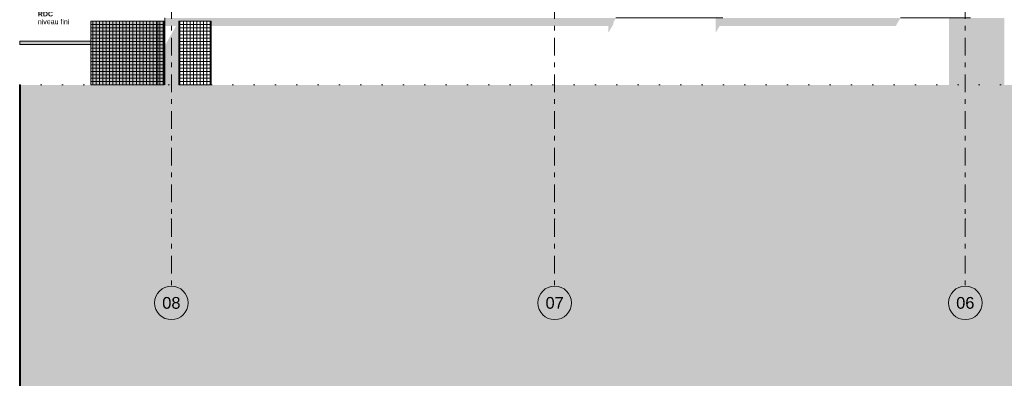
# Model space of a CAD drawing. Header units: millimetres. Extents: x -62337 to -23489, y -53000 to 10500.
# Tile 2 of 34: x -62337 to -47673, y -5375 to -26. Entities that reach past the tile are written whole.
import ezdxf
from ezdxf.enums import TextEntityAlignment as Align

# ---------------------------------------------------------------- set-up
doc = ezdxf.new("R2010")
doc.units = ezdxf.units.MM
doc.header["$MEASUREMENT"] = 0
doc.linetypes.add('Axe', pattern=[546.805537, 264.583325, -105.833328, 70.555556, -105.833328])
doc.linetypes.add('Points', pattern=[317.499995, 0, -317.499995])
for name, color, linetype in [('Nouveau_0', 7, 'Continuous'), ('Nouveau_2D - Texte pour 50ème', 7, 'Continuous'), ('Nouveau__Constr - Serrurerie', 7, 'Continuous'), ('Nouveau__Grille structurelle (axe_trame)', 7, 'Continuous'), ('Nouveau_Equip - Escaliers et ascenseurs', 7, 'Continuous'), ('Nouveau_Exter - Environnement', 7, 'Continuous'), ('Terrain - original', 7, 'Continuous')]:
    doc.layers.add(name, color=color, linetype=linetype)
doc.styles.add('STYLE_GENERE_1', font='arial.ttf')
doc.styles.add('STYLE_GENERE_3', font='arial.ttf')

# ---------------------------------------------------------------- blocks, each defined once
blk = doc.blocks.new('Élément de coupe_3')
at = {"layer": 'Terrain - original', "linetype": 'Continuous', "lineweight": 13}
h = blk.add_hatch(dxfattribs=at)
h.set_pattern_fill('__TERRE_VÉGÉTALISÉE', style=0, pattern_type=2)
h.set_pattern_definition([(45, (0, 0), (-63.63961, 63.63961), []), (45, (-21.21, 21.21), (-127.27922, 127.27922), []), (45, (-42.43, 42.43), (-127.27922, 127.27922), []), (135, (-63.64, 63.64), (21.213203, 21.213203), [90, -90])])
h.paths.add_polyline_path([(-23489, -1000), (-62337, -1000), (-62337, -53000), (-23489, -53000)])
at = {"layer": 'Terrain - original', "color": 7, "linetype": 'Continuous', "lineweight": 40}
blk.add_line((-62337, -1000), (-62337, -53000), dxfattribs=at)
blk = doc.blocks.new('Élément de coupe_91')
at = {"layer": 'Nouveau_0', "color": 255, "linetype": 'Points', "lineweight": 0, "flags": 128}
blk.add_lwpolyline([(-62337, -1000), (-47673, -1000), (-24232, -1000), (-23489, -1000)], dxfattribs=at)
blk = doc.blocks.new('Élément de coupe_219')
at = {"layer": 'Nouveau_Exter - Environnement', "linetype": 'Continuous', "lineweight": 13}
blk.add_hatch(color=7, dxfattribs=at).paths.add_polyline_path([(-59978, 0), (-60178, 0), (-60178, -122), (-60009, -122), (-60178, -416), (-60178, -1000), (-59978, -1000)])
at = {"layer": 'Nouveau_Exter - Environnement', "color": 7, "linetype": 'Continuous', "lineweight": 5}
blk.add_line((-60178, -1000), (-60178, 0), dxfattribs=at)
blk = doc.blocks.new('Élément de coupe_220')
at = {"layer": 'Nouveau_Exter - Environnement', "linetype": 'Continuous', "lineweight": 13}
for points in [[(-59978, 0), (-59978, -1000), (-59968, -1000), (-59968, -50), (-59488, -50), (-59488, -122), (-53569, -122), (-53569, -217), (-53566, -217), (-53496, -95), (-53496, -68), (-53457, 0)], [(-48499, -1000), (-47673, -1000), (-47673, 0), (-48499, 0)], [(-51971, 0), (-51971, -217), (-51968, -217), (-51914, -122), (-49290, -122), (-49220, 0)]]:
    blk.add_hatch(color=7, dxfattribs=at).paths.add_polyline_path(points)
at = {"layer": 'Nouveau_Exter - Environnement', "color": 7, "linetype": 'Continuous', "lineweight": 5}
for p, q in [((-51863, 0), (-53457, 0)), ((-48176, 0), (-49220, 0))]:
    blk.add_line(p, q, dxfattribs=at)
blk = doc.blocks.new('Élément de coupe_221')
at = {"layer": 'Nouveau__Constr - Serrurerie', "linetype": 'Continuous', "lineweight": 13}
h = blk.add_hatch(dxfattribs=at)
h.set_pattern_fill('Faïence_5x5', style=0, pattern_type=2)
h.set_pattern_definition([(360, (-2e-10, 0), (0, 50), []), (90, (-2e-10, 0), (-50, 0), [])])
h.paths.add_polyline_path([(-59968, -1000), (-59488, -1000), (-59488, -50), (-59968, -50)])
at = {"layer": 'Nouveau__Constr - Serrurerie', "color": 7, "linetype": 'Continuous', "lineweight": 13}
for p, q in [((-59968, -50), (-59488, -50)), ((-59968, -50), (-59968, -1000)), ((-59488, -50), (-59488, -1000))]:
    blk.add_line(p, q, dxfattribs=at)
blk = doc.blocks.new('Élément de coupe_222')
at = {"layer": 'Nouveau__Constr - Serrurerie', "linetype": 'Continuous', "lineweight": 13}
h = blk.add_hatch(dxfattribs=at)
h.set_pattern_fill('Faïence_5x5', style=0, pattern_type=2)
h.set_pattern_definition([(180, (0.024, 6e-11), (0, 50), []), (90, (0.024, 6e-11), (50, 0), [])])
h.paths.add_polyline_path([(-60188, -50), (-60278, -50), (-60278, -1000), (-60188, -1000)])
blk.add_hatch(color=7, dxfattribs=at).paths.add_polyline_path([(-60188, -50), (-60278, -50), (-60278, -1000), (-60188, -1000)])
at = {"layer": 'Nouveau__Constr - Serrurerie', "color": 7, "linetype": 'Continuous', "lineweight": 13}
for p, q in [((-60278, -50), (-60188, -50)), ((-60188, -50), (-60188, -1000))]:
    blk.add_line(p, q, dxfattribs=at)
blk = doc.blocks.new('Élément de coupe_223')
at = {"layer": 'Nouveau_Equip - Escaliers et ascenseurs', "linetype": 'Continuous', "lineweight": 13}
for points in [[(-62337, -397), (-61278, -397), (-61278, -347), (-62337, -347)], [(-60188, -347), (-60188, -397), (-60178, -397), (-60178, -347)]]:
    blk.add_hatch(color=7, dxfattribs=at).paths.add_polyline_path(points)
at = {"layer": 'Nouveau_Equip - Escaliers et ascenseurs', "color": 7, "linetype": 'Continuous', "lineweight": 13}
for p, q in [((-61278, -347), (-62337, -347)), ((-62337, -347), (-62337, -397)), ((-61278, -397), (-62337, -397)), ((-60178, -347), (-60188, -347)), ((-60178, -397), (-60188, -397))]:
    blk.add_line(p, q, dxfattribs=at)
blk = doc.blocks.new('Élément de coupe_244')
at = {"layer": 'Nouveau__Constr - Serrurerie', "linetype": 'Continuous', "lineweight": 13}
h = blk.add_hatch(dxfattribs=at)
h.set_pattern_fill('Faïence_5x5', style=0, pattern_type=2)
h.set_pattern_definition([(0, (-1e-10, 7e-12), (0, 50), []), (90, (-1e-10, 7e-12), (-50, 0), [])])
h.paths.add_polyline_path([(-61278, -1000), (-60278, -1000), (-60278, -50), (-61278, -50)])
blk.add_hatch(color=7, dxfattribs=at).paths.add_polyline_path([(-61278, -1000), (-60278, -1000), (-60278, -50), (-61278, -50)])
at = {"layer": 'Nouveau__Constr - Serrurerie', "color": 7, "linetype": 'Continuous', "lineweight": 13}
for p, q in [((-61278, -50), (-60278, -50)), ((-61278, -50), (-61278, -1000)), ((-60278, -50), (-60278, -1000))]:
    blk.add_line(p, q, dxfattribs=at)
blk = doc.blocks.new('Marque grille standard[1]', base_point=(-54370, 10000))
at = {"layer": 'Nouveau__Grille structurelle (axe_trame)', "color": 1, "linetype": 'Axe', "lineweight": 20}
for p, q in [((-54370, 9000), (-54370, 10000)), ((-54370, 9000), (-54370, -3000)), ((-54370, -3000), (-54370, -4000))]:
    blk.add_line(p, q, dxfattribs=at)
at = {"layer": 'Nouveau__Grille structurelle (axe_trame)', "color": 7, "linetype": 'Continuous', "lineweight": 13}
for centre in [(-54370, 10250), (-54370, -4250)]:
    blk.add_circle(centre, 250, dxfattribs=at)
at = {"layer": 'Nouveau__Grille structurelle (axe_trame)', "color": 1, "linetype": 'Axe', "lineweight": 20}
for p in [(-54370, 9000), (-54370, 9000), (-54370, -3000), (-54370, -3000)]:
    blk.add_point(p, dxfattribs=at)
at = {"layer": 'Nouveau__Grille structurelle (axe_trame)', "color": 7, "lineweight": 13, "style": 'STYLE_GENERE_1'}
for tag, p in [('AC_MarkerText_1_0', (-54370, 10338)), ('AC_MarkerText_1_1', (-54370, -4162))]:
    blk.add_attdef(tag, text='', height=175, rotation=360, dxfattribs=at).set_placement(p, align=Align.TOP_CENTER)
blk = doc.blocks.new('Marque grille standard[2]', base_point=(-48254, 10000))
at = {"layer": 'Nouveau__Grille structurelle (axe_trame)', "color": 1, "linetype": 'Axe', "lineweight": 20}
for p, q in [((-48254, 9000), (-48254, 10000)), ((-48254, 9000), (-48254, -3000)), ((-48254, -3000), (-48254, -4000))]:
    blk.add_line(p, q, dxfattribs=at)
at = {"layer": 'Nouveau__Grille structurelle (axe_trame)', "color": 7, "linetype": 'Continuous', "lineweight": 13}
for centre in [(-48254, 10250), (-48254, -4250)]:
    blk.add_circle(centre, 250, dxfattribs=at)
at = {"layer": 'Nouveau__Grille structurelle (axe_trame)', "color": 1, "linetype": 'Axe', "lineweight": 20}
for p in [(-48254, 9000), (-48254, 9000), (-48254, -3000), (-48254, -3000)]:
    blk.add_point(p, dxfattribs=at)
at = {"layer": 'Nouveau__Grille structurelle (axe_trame)', "color": 7, "lineweight": 13, "style": 'STYLE_GENERE_1'}
for tag, p in [('AC_MarkerText_1_0', (-48254, 10338)), ('AC_MarkerText_1_1', (-48254, -4162))]:
    blk.add_attdef(tag, text='', height=175, rotation=360, dxfattribs=at).set_placement(p, align=Align.TOP_CENTER)
blk = doc.blocks.new('Marque grille standard[8]', base_point=(-60078, 10000))
at = {"layer": 'Nouveau__Grille structurelle (axe_trame)', "color": 1, "linetype": 'Axe', "lineweight": 20}
for p, q in [((-60078, 9000), (-60078, 10000)), ((-60078, 9000), (-60078, -3000)), ((-60078, -3000), (-60078, -4000))]:
    blk.add_line(p, q, dxfattribs=at)
at = {"layer": 'Nouveau__Grille structurelle (axe_trame)', "color": 7, "linetype": 'Continuous', "lineweight": 13}
for centre in [(-60078, 10250), (-60078, -4250)]:
    blk.add_circle(centre, 250, dxfattribs=at)
at = {"layer": 'Nouveau__Grille structurelle (axe_trame)', "color": 1, "linetype": 'Axe', "lineweight": 20}
for p in [(-60078, 9000), (-60078, 9000), (-60078, -3000), (-60078, -3000)]:
    blk.add_point(p, dxfattribs=at)
at = {"layer": 'Nouveau__Grille structurelle (axe_trame)', "color": 7, "lineweight": 13, "style": 'STYLE_GENERE_1'}
for tag, p in [('AC_MarkerText_1_0', (-60078, 10338)), ('AC_MarkerText_1_1', (-60078, -4162))]:
    blk.add_attdef(tag, text='', height=175, rotation=360, dxfattribs=at).set_placement(p, align=Align.TOP_CENTER)

msp = doc.modelspace()

# ---------------------------------------------------------------- block references
at = {"layer": 'Nouveau_0', "lineweight": 0}
msp.add_blockref('Élément de coupe_91', (0, 0), dxfattribs=at)
at = {"layer": 'Nouveau__Constr - Serrurerie', "lineweight": 0}
for name in ['Élément de coupe_244', 'Élément de coupe_222', 'Élément de coupe_221']:
    msp.add_blockref(name, (0, 0), dxfattribs=at)
at = {"layer": 'Nouveau__Grille structurelle (axe_trame)', "color": 7, "linetype": 'Continuous', "lineweight": 13}
ref = msp.add_blockref('Marque grille standard[8]', (-60078, 10000), dxfattribs=at)
ref.add_attrib('AC_MarkerText_1', '08', dxfattribs={"color": 7, "lineweight": 13, "height": 175, "rotation": 360, "style": 'STYLE_GENERE_1'}).set_placement((-60078, 10338), align=Align.TOP_CENTER)
ref.add_attrib('AC_MarkerText_1_1', '08', dxfattribs={"color": 7, "lineweight": 13, "height": 175, "rotation": 360, "style": 'STYLE_GENERE_1'}).set_placement((-60078, -4162), align=Align.TOP_CENTER)
ref = msp.add_blockref('Marque grille standard[1]', (-54370, 10000), dxfattribs=at)
ref.add_attrib('AC_MarkerText_1', '07', dxfattribs={"color": 7, "lineweight": 13, "height": 175, "rotation": 360, "style": 'STYLE_GENERE_1'}).set_placement((-54370, 10338), align=Align.TOP_CENTER)
ref.add_attrib('AC_MarkerText_1_1', '07', dxfattribs={"color": 7, "lineweight": 13, "height": 175, "rotation": 360, "style": 'STYLE_GENERE_1'}).set_placement((-54370, -4162), align=Align.TOP_CENTER)
ref = msp.add_blockref('Marque grille standard[2]', (-48254, 10000), dxfattribs=at)
ref.add_attrib('AC_MarkerText_1', '06', dxfattribs={"color": 7, "lineweight": 13, "height": 175, "rotation": 360, "style": 'STYLE_GENERE_1'}).set_placement((-48254, 10338), align=Align.TOP_CENTER)
ref.add_attrib('AC_MarkerText_1_1', '06', dxfattribs={"color": 7, "lineweight": 13, "height": 175, "rotation": 360, "style": 'STYLE_GENERE_1'}).set_placement((-48254, -4162), align=Align.TOP_CENTER)
at = {"layer": 'Nouveau_Equip - Escaliers et ascenseurs', "lineweight": 0}
msp.add_blockref('Élément de coupe_223', (0, 0), dxfattribs=at)
at = {"layer": 'Nouveau_Exter - Environnement', "lineweight": 0}
for name in ['Élément de coupe_219', 'Élément de coupe_220']:
    msp.add_blockref(name, (0, 0), dxfattribs=at)
at = {"layer": 'Terrain - original', "lineweight": 0}
msp.add_blockref('Élément de coupe_3', (0, 0), dxfattribs=at)

# ---------------------------------------------------------------- texts
at = {"layer": 'Nouveau_2D - Texte pour 50ème', "color": 7, "linetype": 'Continuous', "lineweight": 13, "insert": (-62068, 1), "char_height": 75, "attachment_point": 4, "line_spacing_factor": 0.92459, "style": 'STYLE_GENERE_3'}
msp.add_mtext('{\\A1;\\fArial|b1|i0|c0|p0;RDC}\\P{\\A1;\\fArial|b0|i0|c0|p0;niveau fini}', dxfattribs=at)

doc.saveas('drawing.dxf')
